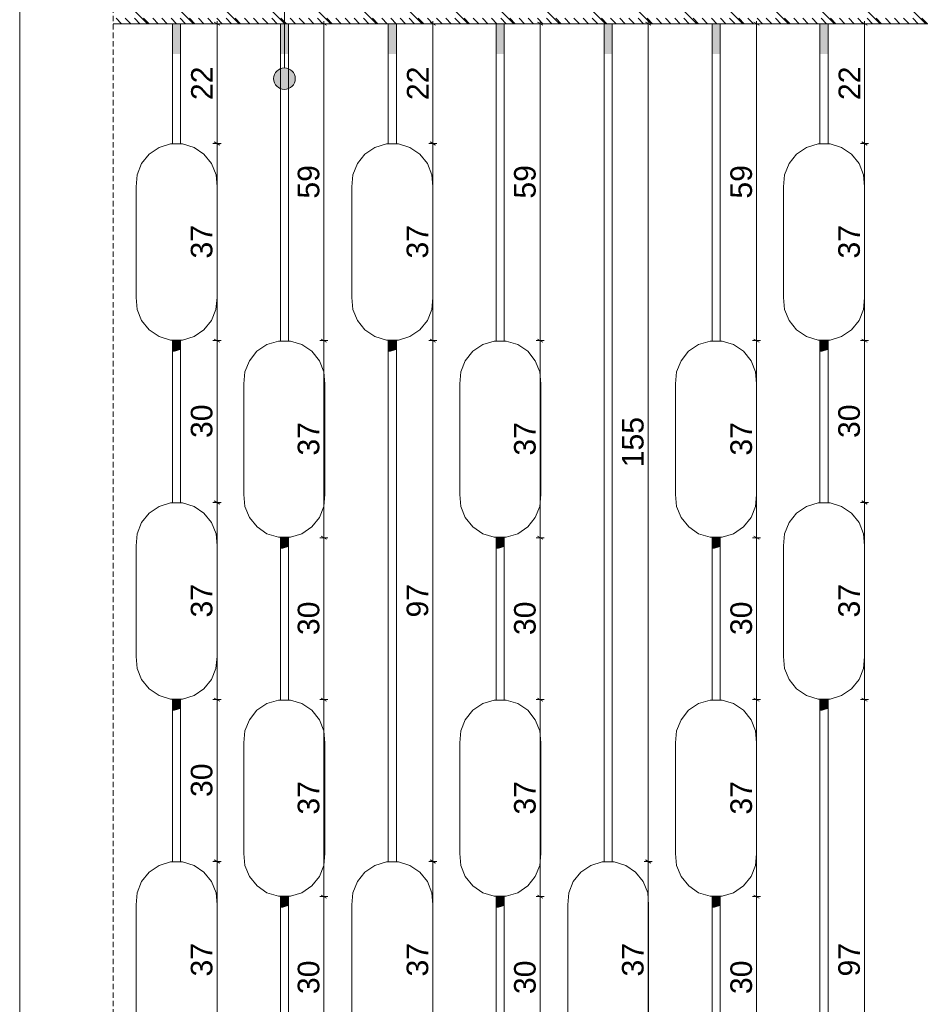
# Model space of a CAD drawing. Extents: x 180 to 4140, y 54 to 2910.
# Tile 2 of 6: x 180 to 1015, y 982 to 1894. Entities that reach past the tile are written whole.
import ezdxf
from ezdxf.xclip import XClip

# ---------------------------------------------------------------- set-up
doc = ezdxf.new("R2010")
doc.units = 0
doc.header["$MEASUREMENT"] = 0
doc.header["$XCLIPFRAME"] = 0
doc.linetypes.add('Przerywana długa', pattern=[78, 50, -28])
for name, color, linetype in [('370-W Ścianka wygradzajaca', 7, 'Continuous'), ('399-W Wymiary i opisy', 7, 'Continuous'), ('460-K Stropy', 7, 'Continuous'), ('810-G Ogólne', 7, 'Continuous'), ('820-G Rysunki Obrazki', 7, 'Continuous'), ('824-G Wypełnienia RŚ', 7, 'Continuous'), ('840-G Znaczniki ogólne', 7, 'Continuous')]:
    doc.layers.add(name, color=color, linetype=linetype)
doc.styles.add('STYL_AUTOMATYCZNY_2', font='arial.ttf')

# ---------------------------------------------------------------- blocks, each defined once
blk = doc.blocks.new('Rysunek_1_3', base_point=(-1304.66, 550.18))
at = {"layer": '370-W Ścianka wygradzajaca', "linetype": 'Continuous', "lineweight": 0, "true_color": 0x000000}
for points in [[(321.59, 1890.08), (321.59, 1861.99), (329.09, 1861.99), (329.09, 1890.08)], [(429.09, 1890.08), (421.59, 1890.08), (421.59, 1861.99), (429.09, 1861.99)], [(521.59, 1890.08), (521.59, 1861.99), (529.09, 1861.99), (529.09, 1890.08)], [(621.59, 1890.08), (621.59, 1861.99), (629.09, 1861.99), (629.09, 1890.08)], [(721.59, 1890.08), (721.59, 1861.99), (729.09, 1861.99), (729.09, 1890.08)], [(829.09, 1890.08), (821.59, 1890.08), (821.59, 1861.99), (829.09, 1861.99)], [(929.09, 1890.08), (921.59, 1890.08), (921.59, 1861.99), (929.09, 1861.99)], [(329.09, 1596.89), (321.59, 1596.89), (321.59, 1586.28), (323.41, 1586.28), (329.09, 1588.02)], [(529.09, 1596.89), (521.59, 1596.89), (521.59, 1586.28), (523.41, 1586.28), (529.09, 1588.02)], [(929.09, 1596.89), (921.59, 1596.89), (921.59, 1586.28), (923.41, 1586.28), (929.09, 1588.02)], [(429.09, 1414.28), (421.59, 1414.28), (421.59, 1403.68), (423.41, 1403.68), (429.09, 1405.42)], [(629.09, 1414.28), (621.59, 1414.28), (621.59, 1403.68), (623.41, 1403.68), (629.09, 1405.42)], [(821.59, 1414.28), (821.59, 1403.68), (823.41, 1403.68), (829.09, 1405.42), (829.09, 1414.28)], [(329.09, 1264.28), (321.59, 1264.28), (321.59, 1253.68), (323.41, 1253.68), (329.09, 1255.42)], [(929.09, 1264.28), (921.59, 1264.28), (921.59, 1253.68), (923.41, 1253.68), (929.09, 1255.42)], [(429.09, 1081.68), (421.59, 1081.68), (421.59, 1071.08), (423.41, 1071.08), (429.09, 1072.82)], [(621.59, 1081.68), (621.59, 1071.08), (623.41, 1071.08), (629.09, 1072.82), (629.09, 1081.68)], [(821.59, 1081.68), (821.59, 1071.08), (823.41, 1071.08), (829.09, 1072.82), (829.09, 1081.68)]]:
    blk.add_hatch(color=18, dxfattribs=at).paths.add_polyline_path(points)
at = {"layer": '460-K Stropy', "linetype": 'Continuous', "lineweight": 13}
h = blk.add_hatch(dxfattribs=at)
h.set_pattern_fill('Ściany_istniejące_0003', color=8, style=0, pattern_type=2)
h.set_pattern_definition([(135, (-1304.657, 550.177), (4.242641, 4.242641), [])])
h.paths.add_polyline_path([(1814.32, 1895.08), (266.74, 1895.08), (266.74, 1890.08), (1814.32, 1890.08)])
at = {"layer": '820-G Rysunki Obrazki', "linetype": 'Continuous', "lineweight": 13}
blk.add_hatch(color=154, dxfattribs=at).paths.add_polyline_path([(415.34, 1839.18), (416.1, 1835.35), (418.27, 1832.11), (421.52, 1829.94), (425.34, 1829.18), (429.17, 1829.94), (432.41, 1832.11), (434.58, 1835.35), (435.34, 1839.18), (434.58, 1843.01), (432.41, 1846.25), (429.17, 1848.42), (425.34, 1849.18), (421.52, 1848.42), (418.27, 1846.25), (416.1, 1843.01)])
at = {"layer": '824-G Wypełnienia RŚ', "linetype": 'Continuous', "lineweight": 13}
h = blk.add_hatch(dxfattribs=at)
h.set_pattern_fill('_Poza_zakresem_opracowan_3C', color=8, style=0, pattern_type=2)
h.set_pattern_definition([(135, (1117.938, 1919.142), (21.2132, 21.2132), [])])
h.paths.add_polyline_path([(1814.32, 2050.18), (266.74, 2050.18), (266.74, 1890.08), (1814.32, 1890.08)])
at = {"layer": '370-W Ścianka wygradzajaca', "color": 94, "linetype": 'Continuous', "lineweight": 0, "ltscale": 0.1}
for p, q in [((321.59, 1778.66), (321.59, 1890.08)), ((329.09, 1778.66), (329.09, 1890.08)), ((421.59, 1596.06), (421.59, 1890.08)), ((429.09, 1596.06), (429.09, 1890.08)), ((521.59, 1778.66), (521.59, 1890.08)), ((529.09, 1778.66), (529.09, 1890.08)), ((621.59, 1596.06), (621.59, 1890.08)), ((629.09, 1596.06), (629.09, 1890.08)), ((721.59, 1113.46), (721.59, 1890.08)), ((729.09, 1113.46), (729.09, 1890.08)), ((821.59, 1596.06), (821.59, 1890.08)), ((829.09, 1596.06), (829.09, 1890.08)), ((921.59, 1778.66), (921.59, 1890.08)), ((929.09, 1778.66), (929.09, 1890.08)), ((321.59, 1446.06), (321.59, 1596.89)), ((329.09, 1446.06), (329.09, 1596.89)), ((521.59, 1113.46), (521.59, 1596.89)), ((529.09, 1113.46), (529.09, 1596.89)), ((921.59, 1446.06), (921.59, 1596.89)), ((929.09, 1446.06), (929.09, 1596.89)), ((421.59, 1263.46), (421.59, 1414.28)), ((429.09, 1263.46), (429.09, 1414.28)), ((621.59, 1263.46), (621.59, 1414.28)), ((629.09, 1263.46), (629.09, 1414.28)), ((821.59, 1263.46), (821.59, 1414.28)), ((829.09, 1263.46), (829.09, 1414.28)), ((321.59, 1113.46), (321.59, 1264.28)), ((329.09, 1113.46), (329.09, 1264.28)), ((921.59, 780.85), (921.59, 1264.28)), ((929.09, 780.85), (929.09, 1264.28)), ((421.59, 930.85), (421.59, 1081.68)), ((429.09, 930.85), (429.09, 1081.68)), ((621.59, 930.85), (621.59, 1081.68)), ((629.09, 930.85), (629.09, 1081.68)), ((821.59, 930.85), (821.59, 1081.68)), ((829.09, 930.85), (829.09, 1081.68))]:
    blk.add_line(p, q, dxfattribs=at)
at = {"layer": '370-W Ścianka wygradzajaca', "color": 150, "linetype": 'Continuous', "lineweight": 13, "ltscale": 0.1}
for p, q in [((299.89, 1769.15), (309.12, 1775.39)), ((309.12, 1775.39), (319.77, 1778.66)), ((319.77, 1778.66), (330.91, 1778.66)), ((330.91, 1778.66), (341.57, 1775.39)), ((341.57, 1775.39), (350.79, 1769.15)), ((499.89, 1769.15), (509.12, 1775.39)), ((509.12, 1775.39), (519.77, 1778.66)), ((519.77, 1778.66), (530.91, 1778.66)), ((530.91, 1778.66), (541.57, 1775.39)), ((541.57, 1775.39), (550.79, 1769.15)), ((899.89, 1769.15), (909.12, 1775.39)), ((909.12, 1775.39), (919.77, 1778.66)), ((919.77, 1778.66), (930.91, 1778.66)), ((930.91, 1778.66), (941.57, 1775.39)), ((941.57, 1775.39), (950.79, 1769.15)), ((292.9, 1760.47), (299.89, 1769.15)), ((350.79, 1769.15), (357.78, 1760.47)), ((492.9, 1760.47), (499.89, 1769.15)), ((550.79, 1769.15), (557.78, 1760.47)), ((892.9, 1760.47), (899.89, 1769.15)), ((950.79, 1769.15), (957.78, 1760.47)), ((288.77, 1750.12), (292.9, 1760.47)), ((357.78, 1760.47), (361.92, 1750.12)), ((488.77, 1750.12), (492.9, 1760.47)), ((557.78, 1760.47), (561.92, 1750.12)), ((888.77, 1750.12), (892.9, 1760.47)), ((957.78, 1760.47), (961.92, 1750.12)), ((287.84, 1739.02), (288.77, 1750.12)), ((361.92, 1750.12), (362.84, 1739.02)), ((487.84, 1739.02), (488.77, 1750.12)), ((561.92, 1750.12), (562.84, 1739.02)), ((887.84, 1739.02), (888.77, 1750.12)), ((961.92, 1750.12), (962.84, 1739.02)), ((287.84, 1636.47), (287.84, 1739.02)), ((362.84, 1739.02), (362.84, 1636.47)), ((487.84, 1636.47), (487.84, 1739.02)), ((562.84, 1739.02), (562.84, 1636.47)), ((887.84, 1636.47), (887.84, 1739.02)), ((962.84, 1739.02), (962.84, 1636.47)), ((288.78, 1625.38), (287.84, 1636.47)), ((362.84, 1636.47), (361.91, 1625.38)), ((488.78, 1625.38), (487.84, 1636.47)), ((562.84, 1636.47), (561.91, 1625.38)), ((888.78, 1625.38), (887.84, 1636.47)), ((962.84, 1636.47), (961.91, 1625.38)), ((292.92, 1615.05), (288.78, 1625.38)), ((361.91, 1625.38), (357.76, 1615.05)), ((492.92, 1615.05), (488.78, 1625.38)), ((561.91, 1625.38), (557.76, 1615.05)), ((892.92, 1615.05), (888.78, 1625.38)), ((961.91, 1625.38), (957.76, 1615.05)), ((299.91, 1606.38), (292.92, 1615.05)), ((357.76, 1615.05), (350.77, 1606.38)), ((499.91, 1606.38), (492.92, 1615.05)), ((557.76, 1615.05), (550.77, 1606.38)), ((899.91, 1606.38), (892.92, 1615.05)), ((957.76, 1615.05), (950.77, 1606.38)), ((309.13, 1600.15), (299.91, 1606.38)), ((350.77, 1606.38), (341.55, 1600.15)), ((509.13, 1600.15), (499.91, 1606.38)), ((550.77, 1606.38), (541.55, 1600.15)), ((909.13, 1600.15), (899.91, 1606.38)), ((950.77, 1606.38), (941.55, 1600.15)), ((319.78, 1596.89), (309.13, 1600.15)), ((330.91, 1596.89), (319.78, 1596.89)), ((341.55, 1600.15), (330.91, 1596.89)), ((519.78, 1596.89), (509.13, 1600.15)), ((530.91, 1596.89), (519.78, 1596.89)), ((541.55, 1600.15), (530.91, 1596.89)), ((919.78, 1596.89), (909.13, 1600.15)), ((930.91, 1596.89), (919.78, 1596.89)), ((941.55, 1600.15), (930.91, 1596.89)), ((399.89, 1586.54), (409.12, 1592.79)), ((409.12, 1592.79), (419.77, 1596.06)), ((419.77, 1596.06), (430.91, 1596.06)), ((430.91, 1596.06), (441.57, 1592.79)), ((441.57, 1592.79), (450.79, 1586.54)), ((599.89, 1586.54), (609.12, 1592.79)), ((609.12, 1592.79), (619.77, 1596.06)), ((619.77, 1596.06), (630.91, 1596.06)), ((630.91, 1596.06), (641.57, 1592.79)), ((641.57, 1592.79), (650.79, 1586.54)), ((799.89, 1586.54), (809.12, 1592.79)), ((809.12, 1592.79), (819.77, 1596.06)), ((819.77, 1596.06), (830.91, 1596.06)), ((830.91, 1596.06), (841.57, 1592.79)), ((841.57, 1592.79), (850.79, 1586.54)), ((392.9, 1577.87), (399.89, 1586.54)), ((450.79, 1586.54), (457.78, 1577.87)), ((592.9, 1577.87), (599.89, 1586.54)), ((650.79, 1586.54), (657.78, 1577.87)), ((792.9, 1577.87), (799.89, 1586.54)), ((850.79, 1586.54), (857.78, 1577.87)), ((388.77, 1567.52), (392.9, 1577.87)), ((457.78, 1577.87), (461.92, 1567.52)), ((588.77, 1567.52), (592.9, 1577.87)), ((657.78, 1577.87), (661.92, 1567.52)), ((788.77, 1567.52), (792.9, 1577.87)), ((857.78, 1577.87), (861.92, 1567.52)), ((387.84, 1556.42), (388.77, 1567.52)), ((461.92, 1567.52), (462.84, 1556.42)), ((587.84, 1556.42), (588.77, 1567.52)), ((661.92, 1567.52), (662.84, 1556.42)), ((787.84, 1556.42), (788.77, 1567.52)), ((861.92, 1567.52), (862.84, 1556.42)), ((387.84, 1453.87), (387.84, 1556.42)), ((462.84, 1556.42), (462.84, 1453.87)), ((587.84, 1453.87), (587.84, 1556.42)), ((662.84, 1556.42), (662.84, 1453.87)), ((787.84, 1453.87), (787.84, 1556.42)), ((862.84, 1556.42), (862.84, 1453.87)), ((388.78, 1442.78), (387.84, 1453.87)), ((462.84, 1453.87), (461.91, 1442.78)), ((588.78, 1442.78), (587.84, 1453.87)), ((662.84, 1453.87), (661.91, 1442.78)), ((788.78, 1442.78), (787.84, 1453.87)), ((862.84, 1453.87), (861.91, 1442.78)), ((299.89, 1436.54), (309.12, 1442.79)), ((309.12, 1442.79), (319.77, 1446.06)), ((319.77, 1446.06), (330.91, 1446.06)), ((330.91, 1446.06), (341.57, 1442.79)), ((341.57, 1442.79), (350.79, 1436.54)), ((392.92, 1432.45), (388.78, 1442.78)), ((461.91, 1442.78), (457.76, 1432.45)), ((592.92, 1432.45), (588.78, 1442.78)), ((661.91, 1442.78), (657.76, 1432.45)), ((792.92, 1432.45), (788.78, 1442.78)), ((861.91, 1442.78), (857.76, 1432.45)), ((899.89, 1436.54), (909.12, 1442.79)), ((909.12, 1442.79), (919.77, 1446.06)), ((919.77, 1446.06), (930.91, 1446.06)), ((930.91, 1446.06), (941.57, 1442.79)), ((941.57, 1442.79), (950.79, 1436.54)), ((292.9, 1427.87), (299.89, 1436.54)), ((350.79, 1436.54), (357.78, 1427.87)), ((399.91, 1423.78), (392.92, 1432.45)), ((457.76, 1432.45), (450.77, 1423.78)), ((599.91, 1423.78), (592.92, 1432.45)), ((657.76, 1432.45), (650.77, 1423.78)), ((799.91, 1423.78), (792.92, 1432.45)), ((857.76, 1432.45), (850.77, 1423.78)), ((892.9, 1427.87), (899.89, 1436.54)), ((950.79, 1436.54), (957.78, 1427.87)), ((288.77, 1417.52), (292.9, 1427.87)), ((357.78, 1427.87), (361.92, 1417.52)), ((409.13, 1417.55), (399.91, 1423.78)), ((450.77, 1423.78), (441.55, 1417.55)), ((609.13, 1417.55), (599.91, 1423.78)), ((650.77, 1423.78), (641.55, 1417.55)), ((809.13, 1417.55), (799.91, 1423.78)), ((850.77, 1423.78), (841.55, 1417.55)), ((888.77, 1417.52), (892.9, 1427.87)), ((957.78, 1427.87), (961.92, 1417.52)), ((287.84, 1406.42), (288.77, 1417.52)), ((361.92, 1417.52), (362.84, 1406.42)), ((419.78, 1414.28), (409.13, 1417.55)), ((430.91, 1414.28), (419.78, 1414.28)), ((441.55, 1417.55), (430.91, 1414.28)), ((619.78, 1414.28), (609.13, 1417.55)), ((630.91, 1414.28), (619.78, 1414.28)), ((641.55, 1417.55), (630.91, 1414.28)), ((819.78, 1414.28), (809.13, 1417.55)), ((830.91, 1414.28), (819.78, 1414.28)), ((841.55, 1417.55), (830.91, 1414.28)), ((887.84, 1406.42), (888.77, 1417.52)), ((961.92, 1417.52), (962.84, 1406.42)), ((287.84, 1303.87), (287.84, 1406.42)), ((362.84, 1406.42), (362.84, 1303.87)), ((887.84, 1303.87), (887.84, 1406.42)), ((962.84, 1406.42), (962.84, 1303.87)), ((288.78, 1292.78), (287.84, 1303.87)), ((362.84, 1303.87), (361.91, 1292.78)), ((888.78, 1292.78), (887.84, 1303.87)), ((962.84, 1303.87), (961.91, 1292.78)), ((292.92, 1282.45), (288.78, 1292.78)), ((361.91, 1292.78), (357.76, 1282.45)), ((892.92, 1282.45), (888.78, 1292.78)), ((961.91, 1292.78), (957.76, 1282.45)), ((299.91, 1273.78), (292.92, 1282.45)), ((357.76, 1282.45), (350.77, 1273.78)), ((899.91, 1273.78), (892.92, 1282.45)), ((957.76, 1282.45), (950.77, 1273.78)), ((309.13, 1267.55), (299.91, 1273.78)), ((350.77, 1273.78), (341.55, 1267.55)), ((909.13, 1267.55), (899.91, 1273.78)), ((950.77, 1273.78), (941.55, 1267.55)), ((319.78, 1264.28), (309.13, 1267.55)), ((330.91, 1264.28), (319.78, 1264.28)), ((341.55, 1267.55), (330.91, 1264.28)), ((399.89, 1253.94), (409.12, 1260.19)), ((409.12, 1260.19), (419.77, 1263.46)), ((419.77, 1263.46), (430.91, 1263.46)), ((430.91, 1263.46), (441.57, 1260.19)), ((441.57, 1260.19), (450.79, 1253.94)), ((599.89, 1253.94), (609.12, 1260.19)), ((609.12, 1260.19), (619.77, 1263.46)), ((619.77, 1263.46), (630.91, 1263.46)), ((630.91, 1263.46), (641.57, 1260.19)), ((641.57, 1260.19), (650.79, 1253.94)), ((799.89, 1253.94), (809.12, 1260.19)), ((809.12, 1260.19), (819.77, 1263.46)), ((819.77, 1263.46), (830.91, 1263.46)), ((830.91, 1263.46), (841.57, 1260.19)), ((841.57, 1260.19), (850.79, 1253.94)), ((919.78, 1264.28), (909.13, 1267.55)), ((930.91, 1264.28), (919.78, 1264.28)), ((941.55, 1267.55), (930.91, 1264.28)), ((392.9, 1245.26), (399.89, 1253.94)), ((450.79, 1253.94), (457.78, 1245.26)), ((592.9, 1245.26), (599.89, 1253.94)), ((650.79, 1253.94), (657.78, 1245.26)), ((792.9, 1245.26), (799.89, 1253.94)), ((850.79, 1253.94), (857.78, 1245.26)), ((388.77, 1234.92), (392.9, 1245.26)), ((457.78, 1245.26), (461.92, 1234.92)), ((588.77, 1234.92), (592.9, 1245.26)), ((657.78, 1245.26), (661.92, 1234.92)), ((788.77, 1234.92), (792.9, 1245.26)), ((857.78, 1245.26), (861.92, 1234.92)), ((387.84, 1223.81), (388.77, 1234.92)), ((461.92, 1234.92), (462.84, 1223.81)), ((587.84, 1223.81), (588.77, 1234.92)), ((661.92, 1234.92), (662.84, 1223.81)), ((787.84, 1223.81), (788.77, 1234.92)), ((861.92, 1234.92), (862.84, 1223.81)), ((387.84, 1121.27), (387.84, 1223.81)), ((462.84, 1223.81), (462.84, 1121.27)), ((587.84, 1121.27), (587.84, 1223.81)), ((662.84, 1223.81), (662.84, 1121.27)), ((787.84, 1121.27), (787.84, 1223.81)), ((862.84, 1223.81), (862.84, 1121.27)), ((309.12, 1110.19), (319.77, 1113.46)), ((319.77, 1113.46), (330.91, 1113.46)), ((330.91, 1113.46), (341.57, 1110.19)), ((388.78, 1110.18), (387.84, 1121.27)), ((462.84, 1121.27), (461.91, 1110.18)), ((509.12, 1110.19), (519.77, 1113.46)), ((519.77, 1113.46), (530.91, 1113.46)), ((530.91, 1113.46), (541.57, 1110.19)), ((588.78, 1110.18), (587.84, 1121.27)), ((662.84, 1121.27), (661.91, 1110.18)), ((709.12, 1110.19), (719.77, 1113.46)), ((719.77, 1113.46), (730.91, 1113.46)), ((730.91, 1113.46), (741.57, 1110.19)), ((788.78, 1110.18), (787.84, 1121.27)), ((862.84, 1121.27), (861.91, 1110.18)), ((292.9, 1095.26), (299.89, 1103.94)), ((299.89, 1103.94), (309.12, 1110.19)), ((341.57, 1110.19), (350.79, 1103.94)), ((350.79, 1103.94), (357.78, 1095.26)), ((392.92, 1099.84), (388.78, 1110.18)), ((461.91, 1110.18), (457.76, 1099.84)), ((492.9, 1095.26), (499.89, 1103.94)), ((499.89, 1103.94), (509.12, 1110.19)), ((541.57, 1110.19), (550.79, 1103.94)), ((550.79, 1103.94), (557.78, 1095.26)), ((592.92, 1099.84), (588.78, 1110.18)), ((661.91, 1110.18), (657.76, 1099.84)), ((692.9, 1095.26), (699.89, 1103.94)), ((699.89, 1103.94), (709.12, 1110.19)), ((741.57, 1110.19), (750.79, 1103.94)), ((750.79, 1103.94), (757.78, 1095.26)), ((792.92, 1099.84), (788.78, 1110.18)), ((861.91, 1110.18), (857.76, 1099.84)), ((288.77, 1084.92), (292.9, 1095.26)), ((357.78, 1095.26), (361.92, 1084.92)), ((399.91, 1091.18), (392.92, 1099.84)), ((457.76, 1099.84), (450.77, 1091.18)), ((488.77, 1084.92), (492.9, 1095.26)), ((557.78, 1095.26), (561.92, 1084.92)), ((599.91, 1091.18), (592.92, 1099.84)), ((657.76, 1099.84), (650.77, 1091.18)), ((688.77, 1084.92), (692.9, 1095.26)), ((757.78, 1095.26), (761.92, 1084.92)), ((799.91, 1091.18), (792.92, 1099.84)), ((857.76, 1099.84), (850.77, 1091.18)), ((409.13, 1084.94), (399.91, 1091.18)), ((450.77, 1091.18), (441.55, 1084.94)), ((609.13, 1084.94), (599.91, 1091.18)), ((650.77, 1091.18), (641.55, 1084.94)), ((809.13, 1084.94), (799.91, 1091.18)), ((850.77, 1091.18), (841.55, 1084.94)), ((287.84, 1073.81), (288.77, 1084.92)), ((361.92, 1084.92), (362.84, 1073.81)), ((419.78, 1081.68), (409.13, 1084.94)), ((430.91, 1081.68), (419.78, 1081.68)), ((441.55, 1084.94), (430.91, 1081.68)), ((487.84, 1073.81), (488.77, 1084.92)), ((561.92, 1084.92), (562.84, 1073.81)), ((619.78, 1081.68), (609.13, 1084.94)), ((630.91, 1081.68), (619.78, 1081.68)), ((641.55, 1084.94), (630.91, 1081.68)), ((687.84, 1073.81), (688.77, 1084.92)), ((761.92, 1084.92), (762.84, 1073.81)), ((819.78, 1081.68), (809.13, 1084.94)), ((830.91, 1081.68), (819.78, 1081.68)), ((841.55, 1084.94), (830.91, 1081.68)), ((287.84, 971.27), (287.84, 1073.81)), ((362.84, 1073.81), (362.84, 971.27)), ((487.84, 971.27), (487.84, 1073.81)), ((562.84, 1073.81), (562.84, 971.27)), ((687.84, 971.27), (687.84, 1073.81)), ((762.84, 1073.81), (762.84, 971.27))]:
    blk.add_line(p, q, dxfattribs=at)
at = {"layer": '399-W Wymiary i opisy', "color": 154, "linetype": 'Continuous', "lineweight": 13, "ltscale": 0.1}
for p, q in [((366.59, 1890.08), (359.09, 1890.08)), ((365.34, 1888.63), (360.34, 1891.52)), ((362.84, 1890.08), (362.84, 1892.52)), ((362.84, 1779.07), (362.84, 1890.08)), ((465.67, 1890.08), (458.17, 1890.08)), ((464.42, 1888.63), (459.42, 1891.52)), ((461.92, 1890.08), (461.92, 1892.52)), ((461.92, 1596.47), (461.92, 1890.08)), ((566.59, 1890.08), (559.09, 1890.08)), ((565.34, 1888.63), (560.34, 1891.52)), ((562.84, 1890.08), (562.84, 1892.52)), ((562.84, 1779.07), (562.84, 1890.08)), ((666.13, 1890.08), (658.63, 1890.08)), ((664.88, 1888.63), (659.88, 1891.52)), ((662.38, 1890.08), (662.38, 1892.52)), ((662.38, 1596.47), (662.38, 1890.08)), ((766.13, 1890.08), (758.63, 1890.08)), ((764.88, 1888.63), (759.88, 1891.52)), ((762.38, 1890.08), (762.38, 1892.52)), ((762.38, 1113.87), (762.38, 1890.08)), ((866.59, 1890.08), (859.09, 1890.08)), ((865.34, 1888.63), (860.34, 1891.52)), ((862.84, 1890.08), (862.84, 1892.52)), ((862.84, 1596.47), (862.84, 1890.08)), ((966.59, 1890.08), (959.09, 1890.08)), ((965.34, 1888.63), (960.34, 1891.52)), ((962.84, 1890.08), (962.84, 1892.52)), ((962.84, 1779.07), (962.84, 1890.08)), ((366.59, 1779.07), (359.09, 1779.07)), ((360.34, 1780.52), (365.34, 1777.63)), ((362.84, 1596.47), (362.84, 1779.07)), ((566.59, 1779.07), (559.09, 1779.07)), ((560.34, 1780.52), (565.34, 1777.63)), ((562.84, 1596.47), (562.84, 1779.07)), ((966.59, 1779.07), (959.09, 1779.07)), ((960.34, 1780.52), (965.34, 1777.63)), ((962.84, 1596.47), (962.84, 1779.07)), ((366.59, 1596.47), (359.09, 1596.47)), ((360.34, 1597.92), (365.34, 1595.03)), ((362.84, 1446.47), (362.84, 1596.47)), ((465.67, 1596.47), (458.17, 1596.47)), ((459.42, 1597.92), (464.42, 1595.03)), ((461.92, 1413.87), (461.92, 1596.47)), ((566.59, 1596.47), (559.09, 1596.47)), ((560.34, 1597.92), (565.34, 1595.03)), ((562.84, 1113.87), (562.84, 1596.47)), ((666.13, 1596.47), (658.63, 1596.47)), ((659.88, 1597.92), (664.88, 1595.03)), ((662.38, 1413.87), (662.38, 1596.47)), ((866.59, 1596.47), (859.09, 1596.47)), ((860.34, 1597.92), (865.34, 1595.03)), ((862.84, 1413.87), (862.84, 1596.47)), ((966.59, 1596.47), (959.09, 1596.47)), ((960.34, 1597.92), (965.34, 1595.03)), ((962.84, 1446.47), (962.84, 1596.47)), ((366.59, 1446.47), (359.09, 1446.47)), ((360.34, 1447.92), (365.34, 1445.03)), ((362.84, 1263.87), (362.84, 1446.47)), ((966.59, 1446.47), (959.09, 1446.47)), ((960.34, 1447.92), (965.34, 1445.03)), ((962.84, 1263.87), (962.84, 1446.47)), ((459.42, 1415.31), (464.42, 1412.43)), ((659.88, 1415.31), (664.88, 1412.43)), ((860.34, 1415.31), (865.34, 1412.43)), ((465.67, 1413.87), (458.17, 1413.87)), ((461.92, 1263.87), (461.92, 1413.87)), ((666.13, 1413.87), (658.63, 1413.87)), ((662.38, 1263.87), (662.38, 1413.87)), ((866.59, 1413.87), (859.09, 1413.87)), ((862.84, 1263.87), (862.84, 1413.87)), ((366.59, 1263.87), (359.09, 1263.87)), ((360.34, 1265.31), (365.34, 1262.43)), ((362.84, 1113.87), (362.84, 1263.87)), ((465.67, 1263.87), (458.17, 1263.87)), ((459.42, 1265.31), (464.42, 1262.43)), ((461.92, 1081.27), (461.92, 1263.87)), ((666.13, 1263.87), (658.63, 1263.87)), ((659.88, 1265.31), (664.88, 1262.43)), ((662.38, 1081.27), (662.38, 1263.87)), ((866.59, 1263.87), (859.09, 1263.87)), ((860.34, 1265.31), (865.34, 1262.43)), ((862.84, 1081.27), (862.84, 1263.87)), ((966.59, 1263.87), (959.09, 1263.87)), ((960.34, 1265.31), (965.34, 1262.43)), ((962.84, 781.27), (962.84, 1263.87)), ((366.59, 1113.87), (359.09, 1113.87)), ((360.34, 1115.31), (365.34, 1112.43)), ((362.84, 931.27), (362.84, 1113.87)), ((566.59, 1113.87), (559.09, 1113.87)), ((560.34, 1115.31), (565.34, 1112.43)), ((562.84, 931.27), (562.84, 1113.87)), ((766.13, 1113.87), (758.63, 1113.87)), ((759.88, 1115.31), (764.88, 1112.43)), ((762.38, 931.27), (762.38, 1113.87)), ((465.67, 1081.27), (458.17, 1081.27)), ((459.42, 1082.71), (464.42, 1079.82)), ((461.92, 931.27), (461.92, 1081.27)), ((666.13, 1081.27), (658.63, 1081.27)), ((659.88, 1082.71), (664.88, 1079.82)), ((662.38, 931.27), (662.38, 1081.27)), ((866.59, 1081.27), (859.09, 1081.27)), ((860.34, 1082.71), (865.34, 1079.82)), ((862.84, 931.27), (862.84, 1081.27))]:
    blk.add_line(p, q, dxfattribs=at)
at = {"layer": '460-K Stropy', "color": 7, "linetype": 'Continuous', "lineweight": 13, "ltscale": 0.1}
blk.add_line((1814.32, 1890.08), (266.74, 1890.08), dxfattribs=at)
at = {"layer": '820-G Rysunki Obrazki', "color": 154, "linetype": 'Continuous', "lineweight": 13, "ltscale": 0.1}
blk.add_line((425.34, 1849.18), (425.34, 2192.72), dxfattribs=at)
blk.add_circle((425.34, 1839.18), 10, dxfattribs=at)
at = {"layer": '824-G Wypełnienia RŚ', "color": 7, "linetype": 'Continuous', "lineweight": 13, "ltscale": 0.1, "flags": 128}
blk.add_lwpolyline([(266.74, 1890.08), (1814.32, 1890.08), (1814.32, 2050.18), (266.74, 2050.18)], dxfattribs=at)
at = {"layer": '399-W Wymiary i opisy', "color": 154, "linetype": 'Continuous', "lineweight": 13, "char_height": 20, "attachment_point": 7, "rotation": 90, "style": 'STYL_AUTOMATYCZNY_2'}
for s, insert, width in [('\\A1;{\\pql;\\fArial|b0|i0|c238|p0;\\W1.000000;22}', (358.84, 1819.32), 30.509), ('\\A1;{\\pql;\\fArial|b0|i0|c238|p0;\\W1.000000;22}', (558.84, 1819.32), 30.509), ('\\A1;{\\pql;\\fArial|b0|i0|c238|p0;\\W1.000000;22}', (958.84, 1819.32), 30.509), ('\\A1;{\\pql;\\fArial|b0|i0|c238|p0;\\W1.000000;59}', (457.92, 1728.02), 30.509), ('\\A1;{\\pql;\\fArial|b0|i0|c238|p0;\\W1.000000;59}', (658.38, 1728.02), 30.509), ('\\A1;{\\pql;\\fArial|b0|i0|c238|p0;\\W1.000000;59}', (858.84, 1728.02), 30.509), ('\\A1;{\\pql;\\fArial|b0|i0|c238|p0;\\W1.000000;37}', (358.84, 1672.52), 30.509), ('\\A1;{\\pql;\\fArial|b0|i0|c238|p0;\\W1.000000;37}', (558.84, 1672.52), 30.509), ('\\A1;{\\pql;\\fArial|b0|i0|c238|p0;\\W1.000000;37}', (958.84, 1672.52), 30.509), ('\\A1;{\\pql;\\fArial|b0|i0|c238|p0;\\W1.000000;30}', (358.84, 1506.22), 30.509), ('\\A1;{\\pql;\\fArial|b0|i0|c238|p0;\\W1.000000;30}', (958.84, 1506.22), 30.509), ('\\A1;{\\pql;\\fArial|b0|i0|c238|p0;\\W1.000000;37}', (457.92, 1489.92), 30.509), ('\\A1;{\\pql;\\fArial|b0|i0|c238|p0;\\W1.000000;37}', (658.38, 1489.92), 30.509), ('\\A1;{\\pql;\\fArial|b0|i0|c238|p0;\\W1.000000;155}', (758.38, 1479.09), 45.7634), ('\\A1;{\\pql;\\fArial|b0|i0|c238|p0;\\W1.000000;37}', (858.84, 1489.92), 30.509), ('\\A1;{\\pql;\\fArial|b0|i0|c238|p0;\\W1.000000;37}', (358.84, 1339.92), 30.509), ('\\A1;{\\pql;\\fArial|b0|i0|c238|p0;\\W1.000000;97}', (558.84, 1339.92), 30.509), ('\\A1;{\\pql;\\fArial|b0|i0|c238|p0;\\W1.000000;37}', (958.84, 1339.92), 30.509), ('\\A1;{\\pql;\\fArial|b0|i0|c238|p0;\\W1.000000;30}', (457.92, 1323.62), 30.509), ('\\A1;{\\pql;\\fArial|b0|i0|c238|p0;\\W1.000000;30}', (658.38, 1323.62), 30.509), ('\\A1;{\\pql;\\fArial|b0|i0|c238|p0;\\W1.000000;30}', (858.84, 1323.62), 30.509), ('\\A1;{\\pql;\\fArial|b0|i0|c238|p0;\\W1.000000;30}', (358.84, 1173.62), 30.509), ('\\A1;{\\pql;\\fArial|b0|i0|c238|p0;\\W1.000000;37}', (457.92, 1157.31), 30.509), ('\\A1;{\\pql;\\fArial|b0|i0|c238|p0;\\W1.000000;37}', (658.38, 1157.31), 30.509), ('\\A1;{\\pql;\\fArial|b0|i0|c238|p0;\\W1.000000;37}', (858.84, 1157.31), 30.509), ('\\A1;{\\pql;\\fArial|b0|i0|c238|p0;\\W1.000000;37}', (358.84, 1007.31), 30.509), ('\\A1;{\\pql;\\fArial|b0|i0|c238|p0;\\W1.000000;37}', (558.84, 1007.31), 30.509), ('\\A1;{\\pql;\\fArial|b0|i0|c238|p0;\\W1.000000;37}', (758.38, 1007.31), 30.509), ('\\A1;{\\pql;\\fArial|b0|i0|c238|p0;\\W1.000000;97}', (958.84, 1007.31), 30.509), ('\\A1;{\\pql;\\fArial|b0|i0|c238|p0;\\W1.000000;30}', (457.92, 991.01), 30.509), ('\\A1;{\\pql;\\fArial|b0|i0|c238|p0;\\W1.000000;30}', (658.38, 991.01), 30.509), ('\\A1;{\\pql;\\fArial|b0|i0|c238|p0;\\W1.000000;30}', (858.84, 991.01), 30.509)]:
    blk.add_mtext(s, dxfattribs=dict(at, insert=insert, width=width))

msp = doc.modelspace()

# ---------------------------------------------------------------- linework, layer by layer
at = {"layer": '810-G Ogólne', "color": 7, "linetype": 'Continuous', "lineweight": 13, "ltscale": 0.1}
msp.add_line((180, 60), (180, 2910), dxfattribs=at)
at = {"layer": '840-G Znaczniki ogólne', "color": 8, "linetype": 'Przerywana długa', "lineweight": 13, "ltscale": 0.1}
msp.add_lwpolyline([(266.74, 2408.56), (1849.12, 2408.56), (1849.12, 207.62), (266.74, 207.62)], close=True, dxfattribs=at)

# ---------------------------------------------------------------- block references
at = {"layer": '820-G Rysunki Obrazki', "color": 7, "linetype": 'Continuous', "lineweight": 13, "ltscale": 0.1}
ref = msp.add_blockref('Rysunek_1_3', (-1304.66, 550.18), dxfattribs=at)
XClip(ref).set_block_clipping_path([(266.7410749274, 207.6152942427), (1849.1178201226, 2362.6186749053)])

doc.saveas('drawing.dxf')
